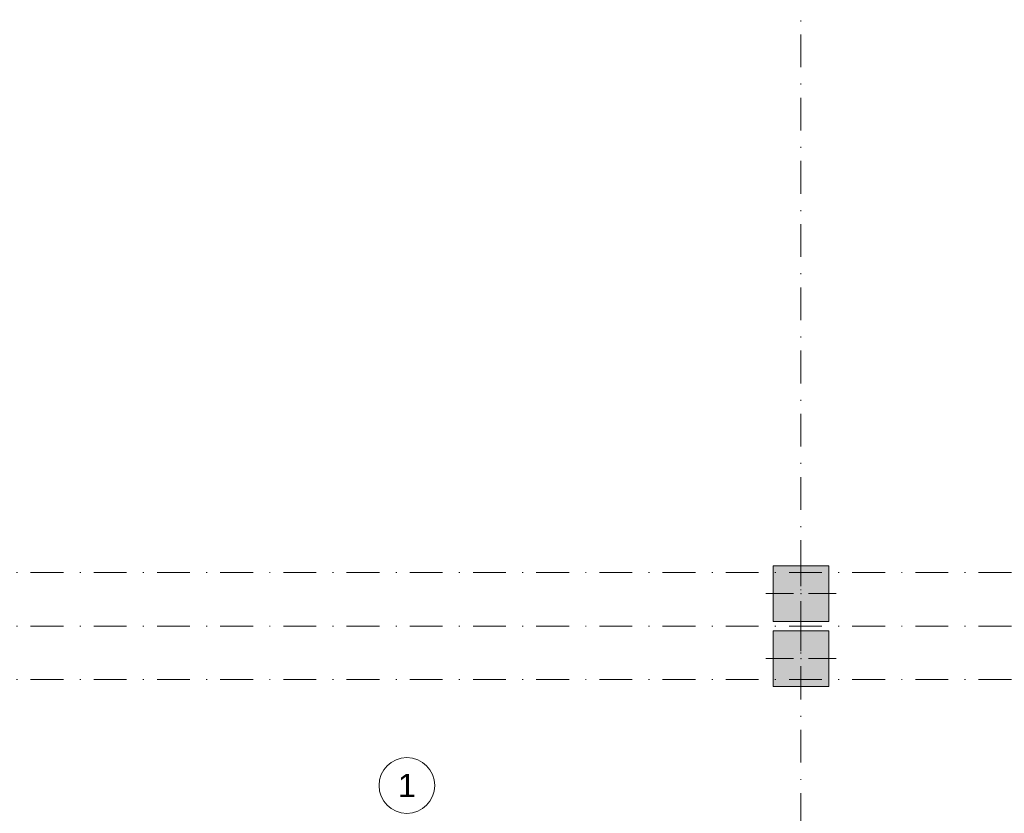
# Model space of a CAD drawing. Header units: millimetres. Extents: x 0 to 1184, y 0 to 836.
# Tile 8 of 66: x 267 to 373, y 339 to 425. Entities that reach past the tile are written whole.
import ezdxf
from ezdxf.xclip import XClip

# ---------------------------------------------------------------- set-up
doc = ezdxf.new("R2010")
doc.units = ezdxf.units.MM
doc.header["$MEASUREMENT"] = 0
doc.header["$XCLIPFRAME"] = 0
doc.linetypes.add('Штриховая', pattern=[5.644444, 2.822222, -2.822222])
doc.linetypes.add('Штрихпунктирная', pattern=[6.702778, 3.527778, -1.763889, 0, -1.411111])
for name, color, linetype in [('Конструктив - Колонны', 7, 'Continuous'), ('Элемент Модели - Зона', 7, 'Continuous'), ('Элемент Модели - Оси', 7, 'Continuous')]:
    doc.layers.add(name, color=color, linetype=linetype)
doc.styles.add('СГЕНЕРИР_СТИЛЬ_3', font='txt')

# ---------------------------------------------------------------- blocks, each defined once
blk = doc.blocks.new('Чертеж_4_4', base_point=(-278.48, 89.56))
at = {"layer": 'Конструктив - Колонны', "linetype": 'Continuous', "lineweight": 0, "true_color": 0x000000}
for points in [[(348.52, 360.06), (354.52, 360.06), (354.52, 366.06), (348.52, 366.06)], [(348.52, 353.06), (354.52, 353.06), (354.52, 359.06), (348.52, 359.06)]]:
    blk.add_hatch(color=18, dxfattribs=at).paths.add_polyline_path(points)
at = {"layer": 'Конструктив - Колонны', "color": 251, "linetype": 'Continuous', "lineweight": 5, "true_color": 0x575757}
for p, q in [((351.52, 363.86), (351.52, 366.86)), ((350.72, 363.06), (347.72, 363.06)), ((352.32, 363.06), (355.32, 363.06)), ((351.52, 362.26), (351.52, 359.26)), ((351.52, 356.86), (351.52, 359.86)), ((350.72, 356.06), (347.72, 356.06)), ((351.52, 355.26), (351.52, 352.26)), ((352.32, 356.06), (355.32, 356.06))]:
    blk.add_line(p, q, dxfattribs=at)
at = {"layer": 'Конструктив - Колонны', "color": 251, "linetype": 'Continuous', "lineweight": 15, "true_color": 0x575757, "flags": 128}
for points in [[(348.52, 360.06), (354.52, 360.06), (354.52, 366.06), (348.52, 366.06)], [(348.52, 353.06), (354.52, 353.06), (354.52, 359.06), (348.52, 359.06)]]:
    blk.add_lwpolyline(points, close=True, dxfattribs=at)
at = {"layer": 'Конструктив - Колонны', "color": 251, "linetype": 'Continuous', "lineweight": 5, "true_color": 0x575757}
for p in [(351.52, 363.06), (351.52, 356.06)]:
    blk.add_point(p, dxfattribs=at)
at = {"layer": 'Элемент Модели - Зона', "color": 7, "linetype": 'Штриховая', "lineweight": 15, "flags": 128}
for points in [[(348.52, 360.06), (348.52, 366.06), (354.52, 366.06), (354.52, 360.06)], [(354.52, 353.06), (348.52, 353.06), (348.52, 359.06), (354.52, 359.06)]]:
    blk.add_lwpolyline(points, close=True, dxfattribs=at)
at = {"layer": 'Элемент Модели - Зона', "color": 7, "linetype": 'Continuous', "lineweight": 15, "flags": 128}
blk.add_lwpolyline([(312.1, 342.41, 1), (306.1, 342.41, 1)], format="xyb", close=True, dxfattribs=at)
at = {"layer": 'Элемент Модели - Оси', "color": 7, "linetype": 'Штрихпунктирная', "lineweight": 15}
for p, q in [((351.52, 831.39), (351.52, 166.93)), ((71.32, 365.31), (1182.02, 365.31)), ((71.32, 359.56), (1182.02, 359.56)), ((71.32, 353.81), (1182.02, 353.81))]:
    blk.add_line(p, q, dxfattribs=at)
at = {"layer": 'Элемент Модели - Зона', "color": 7, "linetype": 'Continuous', "lineweight": 15, "insert": (309.1, 342.41), "char_height": 2.5, "attachment_point": 5, "style": 'СГЕНЕРИР_СТИЛЬ_3'}
blk.add_mtext('\\A1;{\\pqc;\\fArial|b0|i0|c204|p38;1}', dxfattribs=at)

msp = doc.modelspace()

# ---------------------------------------------------------------- block references
at = {"color": 161, "linetype": 'Continuous', "lineweight": 40, "true_color": 0x83aefe}
ref = msp.add_blockref('Чертеж_4_4', (-278.48, 89.56), dxfattribs=at)
XClip(ref).set_block_clipping_path([(71.3162990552, 166.9277917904), (1182.0208577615, 831.3911731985)])

doc.saveas('drawing.dxf')
